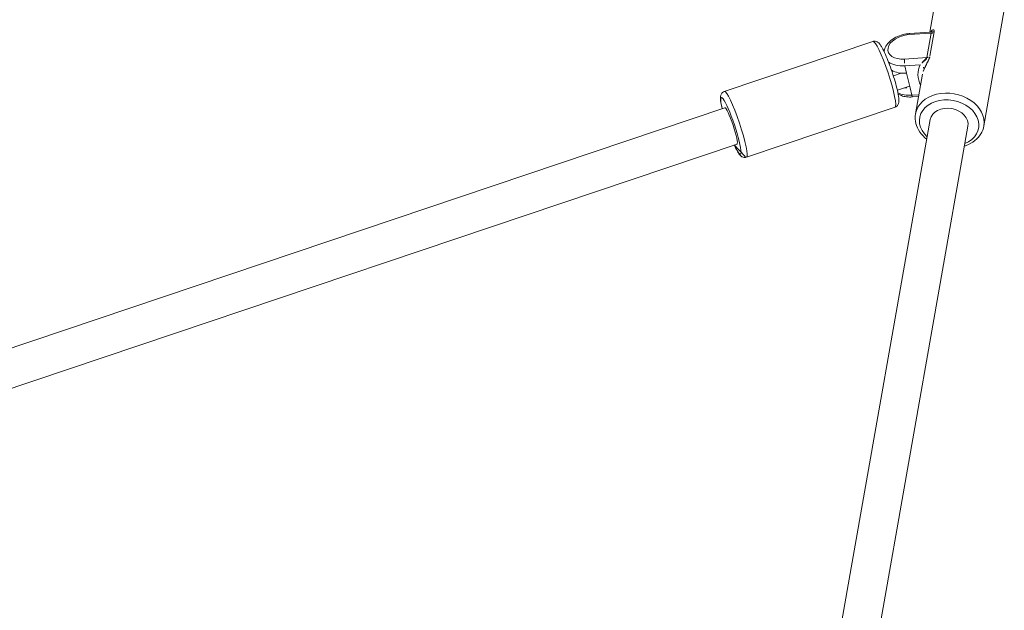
# Model space of a CAD drawing. Extents: x 5477758 to 5478338, y 5918274 to 5918502.
# Tile 115 of 121: x 5477951.685 to 5477952.095, y 5918463.871 to 5918464.117. Entities that reach past the tile are written whole.
import ezdxf

# ---------------------------------------------------------------- set-up
doc = ezdxf.new("R2010")
doc.units = 0
doc.layers.get('0').update_dxf_attribs({"color": 8, "linetype": 'CONTINUOUS', "lineweight": 13})
doc.layers.add('0_PROJEKTOWANE ZABAWKI', color=8, linetype='CONTINUOUS', lineweight=0)

# ---------------------------------------------------------------- blocks, each defined once
blk = doc.blocks.new('zw$CEC1')
for p, q in [((979.6471351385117, -607.8862543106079), (975.1212629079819, -605.9576939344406)), ((975.3217350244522, -609.1954301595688), (973.984426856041, -608.6255776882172)), ((979.5114288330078, -608.5349798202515), (1000.004487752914, -617.267462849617)), ((975.1850049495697, -610.042609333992), (975.3209627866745, -609.2008476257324)), ((975.2248440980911, -610.0744992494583), (975.374437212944, -609.1483163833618)), ((976.3057154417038, -609.4215525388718), (975.3529002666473, -609.015539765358)), ((975.374437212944, -609.1483163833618), (976.3272523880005, -609.5543290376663)), ((976.3272523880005, -609.5543290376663), (976.1776592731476, -610.4805119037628)), ((976.4543633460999, -610.531263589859), (976.555429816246, -609.9055254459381)), ((978.5102989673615, -610.5541380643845), (976.9619743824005, -609.8943674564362)), ((978.8842089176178, -610.0069156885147), (999.3772678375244, -618.739398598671)), ((977.7629239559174, -610.2356672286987), (977.715180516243, -610.531263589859)), ((977.7935198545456, -610.5124018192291), (977.8333684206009, -610.2656850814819)), ((976.7695676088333, -610.531263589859), (976.4543633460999, -610.531263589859)), ((976.7179684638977, -610.7460181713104), (976.7518026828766, -611.0956774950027)), ((977.3999761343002, -610.531263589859), (976.7695676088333, -610.531263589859)), ((977.3796199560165, -611.0688961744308), (977.3275966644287, -610.531263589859)), ((977.715180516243, -610.531263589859), (977.3999761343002, -610.531263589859)), ((978.0472295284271, -611.3232983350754), (978.6781243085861, -617.84326004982)), ((975.1607115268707, -611.6026080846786), (975.7916063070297, -618.1225699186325)), ((976.4577023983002, -618.2575405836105), (980.8429481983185, -663.5767247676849)), ((978.0502641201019, -618.103438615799), (982.4470993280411, -663.5423938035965))]:
    blk.add_line(p, q)
for centre, major_axis, ratio, start_param, end_param in [((979.0787171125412, -609.2201961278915), (0.5684180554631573, 1.333941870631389), 0.7622173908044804, 6.107548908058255e-13, 3.141592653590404), ((979.1978188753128, -609.2709478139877), (-0.4900155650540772, -1.149949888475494), 0.7622173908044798, 2.265294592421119, 7.159483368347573), ((979.1978188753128, -609.2709478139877), (-0.31360996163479, -0.7359679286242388), 0.7622173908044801, 3.141592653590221, 6.283185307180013), ((975.2168350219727, -609.1483163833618), (-0.0784024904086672, -0.1839919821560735), 0.7622173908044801, 1.884843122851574, 2.6412995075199), ((976.1696503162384, -609.5543290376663), (0.07840249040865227, 0.1839919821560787), 0.7622173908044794, 5.026435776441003, 5.782892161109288), ((975.7012516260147, -610.2775056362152), (-1.821737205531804e-13, -0.8000000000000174), 0.6156614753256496, 4.455825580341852, 7.597418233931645), ((975.3824461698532, -610.0744992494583), (-0.1974412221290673, 0.03188986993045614), 0.1999639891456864, 0, 0.6794331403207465), ((976.6745316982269, -609.956277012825), (0.1214692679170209, 0.1588874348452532), 0.6354086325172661, 0.160777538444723, 1.731573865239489), ((977.4112904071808, -608.5096739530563), (-0.64682054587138, -1.517933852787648), 0.7622173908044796, 6.091042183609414, 6.780665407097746), ((977.530392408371, -608.5604255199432), (-0.5684180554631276, -1.333941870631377), 0.7622173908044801, 6.091042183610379, 6.283185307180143), ((976.3352613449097, -610.4805119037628), (0.1974412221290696, -0.03188986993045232), 0.1999639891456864, 3.82102579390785, 5.3918221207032), ((975.8588538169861, -610.2775056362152), (1.639799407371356e-13, 1.00000000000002), 0.6156614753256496, 3.627720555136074, 4.455825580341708), ((976.1740580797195, -610.2775056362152), (1.641464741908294e-13, 1.000000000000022), 0.6156614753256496, 3.714442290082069, 4.455825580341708), ((976.8044667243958, -610.2775056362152), (-2.277344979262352e-13, -1.000000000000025), 0.6156614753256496, 1.083189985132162, 1.314232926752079), ((977.1196709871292, -610.2775056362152), (-2.277067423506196e-13, -1.000000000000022), 0.6156614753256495, 0.6547741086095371, 1.314232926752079), ((977.5960785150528, -610.4805119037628), (0.1974412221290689, -0.03188986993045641), 0.1999639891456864, 5.39182212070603, 6.283185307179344), ((976.6039705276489, -611.462953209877), (-1.443258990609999, -0.1396548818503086), 0.1223497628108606, 3.141592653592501, 6.283185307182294), ((977.2348653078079, -617.9829150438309), (1.44325899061, 0.1396548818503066), 0.1223497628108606, 4.469500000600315e-12, 3.141592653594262), ((977.253983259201, -618.1804896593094), (-1.244188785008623, -0.1203921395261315), 0.1223497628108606, 2.265294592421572, 7.159483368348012), ((977.253983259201, -618.1804896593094), (0.7962808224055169, 0.07705096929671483), 0.1223497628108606, 1.169391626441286e-11, 3.141592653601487)]:
    blk.add_ellipse(centre, major_axis=major_axis, ratio=ratio, start_param=start_param, end_param=end_param)
for points, knots in [([(979.6471351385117, -607.8862543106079), (979.756330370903, -607.9327845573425), (979.8563206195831, -608.000565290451), (980.0295256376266, -608.1718213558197), (980.1018867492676, -608.2760795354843), (980.2142089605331, -608.5133930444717), (980.2522277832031, -608.6477279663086), (980.2735310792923, -608.8122564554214), (980.2760947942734, -608.8368847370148), (980.278058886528, -608.8616555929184)], [1.884843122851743, 1.884843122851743, 1.884843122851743, 1.884843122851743, 2.177879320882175, 2.177879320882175, 2.479643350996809, 2.479643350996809, 2.798524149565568, 2.798524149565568, 2.854188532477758, 2.854188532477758, 2.854188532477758, 2.854188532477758]), ([(975.3529002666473, -609.015539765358), (975.3031564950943, -608.9943429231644), (975.2703694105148, -608.9994031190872), (975.245600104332, -609.0334572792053), (975.2482756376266, -609.0586655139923), (975.2729877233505, -609.1040308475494), (975.2874200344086, -609.1226214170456), (975.3112020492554, -609.1460270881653), (975.3157389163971, -609.1502768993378), (975.3205081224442, -609.1545391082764)], [-0.7059006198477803, -0.7059006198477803, -0.7059006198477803, -0.7059006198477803, -0.4553058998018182, -0.4553058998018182, -0.2294177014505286, -0.2294177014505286, -0.08823757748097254, -0.08823757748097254, -0.05710798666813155, -0.05710798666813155, -0.05710798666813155, -0.05710798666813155]), ([(975.3152257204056, -609.1380136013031), (975.3152256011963, -609.1380141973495), (975.3152309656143, -609.138024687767), (975.3154349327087, -609.1384071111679), (975.3175048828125, -609.1418734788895), (975.3215680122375, -609.1587378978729), (975.3235963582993, -609.1701588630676), (975.3222486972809, -609.1913043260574), (975.3217617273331, -609.1959007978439), (975.3209627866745, -609.2008476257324)], [0.2462609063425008, 0.2462609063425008, 0.2462609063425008, 0.2462609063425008, 0.2510164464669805, 0.2510164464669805, 0.3346885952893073, 0.3346885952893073, 0.4014939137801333, 0.4014939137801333, 0.4183607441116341, 0.4183607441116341, 0.4183607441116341, 0.4183607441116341]), ([(975.3209508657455, -609.2008420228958), (975.3217452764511, -609.1959599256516), (975.3227285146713, -609.1912664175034), (975.3318682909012, -609.1564514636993), (975.3495652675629, -609.137717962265), (975.374437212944, -609.1483163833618)], [0.4183607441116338, 0.4183607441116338, 0.4183607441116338, 0.4183607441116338, 0.4553058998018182, 0.4553058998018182, 0.7059006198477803, 0.7059006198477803, 0.7059006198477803, 0.7059006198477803]), ([(976.7782723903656, -609.7870829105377), (976.7364666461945, -609.755122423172), (976.6869739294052, -609.7144558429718), (976.5878401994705, -609.6301696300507), (976.5384187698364, -609.5870020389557), (976.4569770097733, -609.5199538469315), (976.4252142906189, -609.4948630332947), (976.3749849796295, -609.4596508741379), (976.3560394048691, -609.447496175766), (976.3267234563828, -609.4312450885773), (976.3158806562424, -609.4258841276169), (976.3057154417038, -609.4215525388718)], [-0.7066378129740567, -0.7066378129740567, -0.7066378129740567, -0.7066378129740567, -0.4739907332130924, -0.4739907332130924, -0.264238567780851, -0.264238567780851, -0.1331434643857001, -0.1331434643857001, -0.05120902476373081, -0.05120902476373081, -6.162975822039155e-33, -6.162975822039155e-33, -6.162975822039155e-33, -6.162975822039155e-33]), ([(976.3272523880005, -609.5543290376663), (976.3323348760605, -609.5564948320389), (976.3377063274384, -609.5598120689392), (976.3521115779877, -609.571181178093), (976.3613104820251, -609.5807861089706), (976.3855158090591, -609.610480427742), (976.4006501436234, -609.6332694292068), (976.4393892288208, -609.6964617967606), (976.462849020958, -609.7392684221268), (976.510463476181, -609.8256634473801), (976.5345808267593, -609.8691565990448), (976.555429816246, -609.9055254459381)], [6.162975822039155e-33, 6.162975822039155e-33, 6.162975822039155e-33, 6.162975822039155e-33, 0.05120902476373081, 0.05120902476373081, 0.1331434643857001, 0.1331434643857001, 0.264238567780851, 0.264238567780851, 0.4739907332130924, 0.4739907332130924, 0.7066378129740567, 0.7066378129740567, 0.7066378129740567, 0.7066378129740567]), ([(975.6766532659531, -611.2438230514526), (975.6714968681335, -611.2418757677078), (975.666372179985, -611.2398505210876), (975.5937428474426, -611.2098788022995), (975.532433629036, -611.1687653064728), (975.4153357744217, -611.0601770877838), (975.3621022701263, -610.9893244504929), (975.2704082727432, -610.8242663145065), (975.2338069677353, -610.7282853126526), (975.1830335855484, -610.5251972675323), (975.1690419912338, -610.4180216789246), (975.1647166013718, -610.2204732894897), (975.1708439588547, -610.1302852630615), (975.1850049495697, -610.042609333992)], [4.684273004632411, 4.684273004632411, 4.684273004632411, 4.684273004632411, 4.704624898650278, 4.704624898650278, 4.974588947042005, 4.974588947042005, 5.29252459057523, 5.29252459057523, 5.640886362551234, 5.640886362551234, 5.991073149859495, 5.991073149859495, 6.283185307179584, 6.283185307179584, 6.283185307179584, 6.283185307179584]), ([(979.6508390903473, -610.3335913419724), (979.6249791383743, -610.3547625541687), (979.5985536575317, -610.3749730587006), (979.4528948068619, -610.4787328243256), (979.3241211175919, -610.5433765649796), (979.0628207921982, -610.6214655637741), (978.9305473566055, -610.6366401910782), (978.7009077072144, -610.617515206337), (978.6024137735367, -610.5933898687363), (978.5102989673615, -610.5541380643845)], [4.057090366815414, 4.057090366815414, 4.057090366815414, 4.057090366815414, 4.131958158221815, 4.131958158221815, 4.4619476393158, 4.4619476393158, 4.779236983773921, 4.779236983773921, 5.026435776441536, 5.026435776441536, 5.026435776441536, 5.026435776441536]), ([(977.5455312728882, -611.072566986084), (977.5778374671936, -611.0367945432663), (977.6070895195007, -610.9976539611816), (977.6726596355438, -610.8934483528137), (977.7053910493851, -610.825089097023), (977.7580622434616, -610.680225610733), (977.7779848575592, -610.603702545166), (977.7921392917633, -610.5208284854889), (977.7928388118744, -610.5166181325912), (977.7935198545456, -610.5124018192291)], [2.425707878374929, 2.425707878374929, 2.425707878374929, 2.425707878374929, 2.601852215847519, 2.601852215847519, 2.864698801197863, 2.864698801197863, 3.127545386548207, 3.127545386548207, 3.141592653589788, 3.141592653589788, 3.141592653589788, 3.141592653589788]), ([(978.0472295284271, -611.3232983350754), (978.044494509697, -611.2950332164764), (978.035896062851, -611.2676849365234), (978.0118517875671, -611.2201335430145), (977.9963213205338, -611.2009198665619), (977.9615905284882, -611.1663099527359), (977.9428440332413, -611.1538976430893), (977.893208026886, -611.125750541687), (977.8656196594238, -611.1167874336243), (977.777501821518, -611.0925430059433), (977.713799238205, -611.0842808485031), (977.5372784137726, -611.0701992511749), (977.4176486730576, -611.0675194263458), (977.1624892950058, -611.0712220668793), (977.0307096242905, -611.0766816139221), (976.7589426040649, -611.0941760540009), (976.6192581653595, -611.1060767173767), (976.3438016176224, -611.1351170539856), (976.2080867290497, -611.1522322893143), (975.9524508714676, -611.1902410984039), (975.8327707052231, -611.211136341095), (975.6176007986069, -611.2557570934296), (975.5236229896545, -611.279265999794), (975.3981176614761, -611.3200808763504), (975.3567150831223, -611.3357819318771), (975.2889884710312, -611.3709933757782), (975.2613936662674, -611.3865424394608), (975.2182210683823, -611.4297342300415), (975.206181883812, -611.4436225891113), (975.1797279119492, -611.4856780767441), (975.1654028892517, -611.518129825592), (975.1594079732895, -611.5719294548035), (975.159234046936, -611.5873392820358), (975.1607115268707, -611.6026080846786)], [5.381542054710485, 5.381542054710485, 5.381542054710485, 5.381542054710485, 5.429198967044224, 5.429198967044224, 5.4823187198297, 5.4823187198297, 5.554005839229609, 5.554005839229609, 5.691451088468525, 5.691451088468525, 5.983970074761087, 5.983970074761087, 6.361115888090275, 6.361115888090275, 6.695072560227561, 6.695072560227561, 7.022310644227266, 7.022310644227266, 7.348552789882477, 7.348552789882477, 7.677518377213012, 7.677518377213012, 8.018419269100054, 8.018419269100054, 8.22829451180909, 8.22829451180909, 8.375714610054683, 8.375714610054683, 8.42885953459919, 8.42885953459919, 8.497390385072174, 8.497390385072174, 8.523134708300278, 8.523134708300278, 8.523134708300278, 8.523134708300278]), ([(978.0618226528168, -618.2228903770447), (978.0787782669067, -618.2195597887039), (978.0954202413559, -618.2162019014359), (978.2212349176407, -618.190111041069), (978.315212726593, -618.1666021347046), (978.4407181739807, -618.1257873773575), (978.4821207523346, -618.1100863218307), (978.5498473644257, -618.0748748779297), (978.5774420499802, -618.0593258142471), (978.6206147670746, -618.0161340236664), (978.6326538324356, -618.0022456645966), (978.6591079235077, -617.9601901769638), (978.6734329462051, -617.9277384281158), (978.6794278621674, -617.8739386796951), (978.6796017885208, -617.8585289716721), (978.6781243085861, -617.84326004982)], [4.485140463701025, 4.485140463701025, 4.485140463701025, 4.485140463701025, 4.535925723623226, 4.535925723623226, 4.876826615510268, 4.876826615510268, 5.086701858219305, 5.086701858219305, 5.234121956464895, 5.234121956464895, 5.287266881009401, 5.287266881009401, 5.355797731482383, 5.355797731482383, 5.381542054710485, 5.381542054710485, 5.381542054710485, 5.381542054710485]), ([(975.7916063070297, -618.1225699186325), (975.7943413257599, -618.1508350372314), (975.8029397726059, -618.1781833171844), (975.8269840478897, -618.2257347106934), (975.8425143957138, -618.244948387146), (975.8772451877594, -618.279558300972), (975.8959916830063, -618.2919704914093), (975.9456276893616, -618.3201177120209), (975.973216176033, -618.3290808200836), (976.0613340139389, -618.3533252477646), (976.1250364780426, -618.3615874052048), (976.2796335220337, -618.3739199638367), (976.3692371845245, -618.3768886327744), (976.4692610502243, -618.3769923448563)], [2.239949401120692, 2.239949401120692, 2.239949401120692, 2.239949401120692, 2.287606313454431, 2.287606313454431, 2.340726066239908, 2.340726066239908, 2.412413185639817, 2.412413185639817, 2.549858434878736, 2.549858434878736, 2.842377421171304, 2.842377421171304, 3.136350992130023, 3.136350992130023, 3.136350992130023, 3.136350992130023])]:
    blk.add_open_spline(points, degree=3, knots=knots)

msp = doc.modelspace()

# ---------------------------------------------------------------- block references
at = {"layer": '0_PROJEKTOWANE ZABAWKI', "xscale": 0.009981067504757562, "yscale": 0.009981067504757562, "zscale": 0.009981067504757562, "rotation": 283.0720937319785}
msp.add_blockref('zw$CEC1', (5477955.785412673, 5918474.969202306), dxfattribs=at)

doc.saveas('drawing.dxf')
